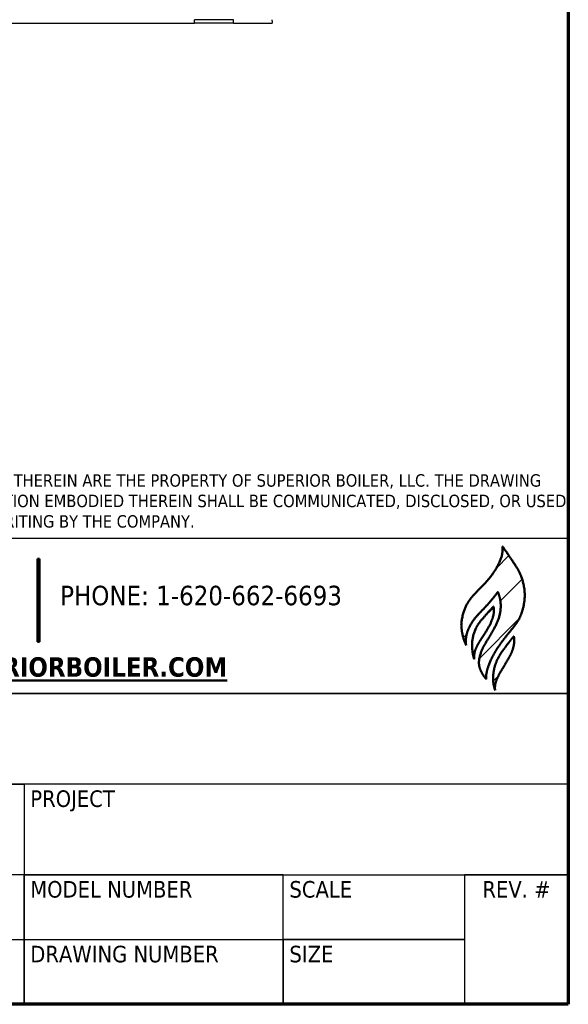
# Model space of a CAD drawing. Header units: inches. Extents: x 12 to 564, y 10 to 374.
# Tile 148 of 159: x 522 to 564, y 10 to 86. Entities that reach past the tile are written whole.
import ezdxf
from ezdxf.enums import TextEntityAlignment as Align

# ---------------------------------------------------------------- set-up
doc = ezdxf.new("R2010")
doc.units = ezdxf.units.IN
doc.header["$LTSCALE"] = 16
doc.header["$MEASUREMENT"] = 0
for name, color, linetype, lineweight in [('Border (ANSI)', 7, 'Continuous', 70), ('Hatch (ANSI)', 7, 'Continuous', 18), ('Layer 1', 7, 'Continuous', 25), ('Title (ANSI)', 7, 'Continuous', 50), ('Visible (ANSI)', 7, 'Continuous', 30)]:
    doc.layers.add(name, color=color, linetype=linetype, lineweight=lineweight)
doc.styles.add('Note Text (ANSI)', font='tahoma.ttf')
doc.styles.get("Standard").update_dxf_attribs({"font": 'arial.ttf'})
doc.styles.add('Text Style40', font='tahoma.ttf')

# ---------------------------------------------------------------- blocks, each defined once
blk = doc.blocks.new('Borders SUPERIOR BORDER')
at = {"layer": 'Border (ANSI)'}
for p, q in [((35.25, 23.375), (35.25, 0.625)), ((35.25, 0.625), (0.75, 0.625))]:
    blk.add_line(p, q, dxfattribs=at)
blk = doc.blocks.new('Title Blocks SB TITLE-KS')
at = {"layer": 'Hatch (ANSI)'}
h = blk.add_hatch(dxfattribs=at)
h.set_pattern_fill('ANSI31', color=256, style=0)
edge = h.paths.add_edge_path()
edge.add_spline(control_points=[(54.2173, 4.6076), (54.2316, 4.5851), (54.2997, 4.4896), (54.3068, 4.4696), (54.3315, 4.3759), (54.3115, 4.2785), (54.2858, 4.2368), (54.2527, 4.1972), (54.2153, 4.1504), (54.1819, 4.1029), (54.1474, 4.0405), (54.1348, 3.9894), (54.1383, 3.9666)], knot_values=[0, 0, 0, 0, 0, 0.223328, 0.312076, 0.397557, 0.4854, 0.571518, 0.648725, 0.72663, 0.806969, 1, 1, 1, 1, 1], degree=4, periodic=0)
edge.add_spline(control_points=[(54.1383, 3.9666), (54.1313, 3.9752), (54.1253, 3.9822), (54.1043, 4.0131), (54.1001, 4.0586), (54.1165, 4.1126), (54.1407, 4.15), (54.1702, 4.1987), (54.1968, 4.2486), (54.2119, 4.3094), (54.2077, 4.3519), (54.1978, 4.3793), (54.1941, 4.3879)], knot_values=[0, 0, 0, 0, 0, 0.15114, 0.231086, 0.321487, 0.41918, 0.522073, 0.624121, 0.7241, 0.817328, 1, 1, 1, 1, 1], degree=4, periodic=0)
edge.add_spline(control_points=[(54.1941, 4.3879), (54.1925, 4.3856), (54.1905, 4.3826), (54.1903, 4.3822), (54.1773, 4.3651), (54.1797, 4.3686), (54.1434, 4.3244), (54.1255, 4.3062), (54.1025, 4.282), (54.0812, 4.2597), (54.0515, 4.2148), (54.0383, 4.1752), (54.0394, 4.1463), (54.0409, 4.1305)], knot_values=[0, 0, 0, 0, 0, 0.084189, 0.123518, 0.183255, 0.262966, 0.351281, 0.453216, 0.555026, 0.656205, 0.758757, 1, 1, 1, 1, 1], degree=4, periodic=0)
edge.add_spline(control_points=[(54.0409, 4.1305), (54.035, 4.1465), (54.0253, 4.1623), (54.0178, 4.2133), (54.0167, 4.2437), (54.0337, 4.3192), (54.069, 4.365), (54.1004, 4.3974), (54.1827, 4.4787), (54.2138, 4.5533), (54.2173, 4.5707), (54.2173, 4.6076)], knot_values=[0, 0, 0, 0, 0, 0.174503, 0.256986, 0.347347, 0.441708, 0.54982, 0.659603, 0.764027, 1, 1, 1, 1, 1], degree=4, periodic=0)
h = blk.add_hatch(dxfattribs=at)
h.set_pattern_fill('ANSI31', color=256, style=0)
h.paths.add_polyline_path([(51.9829, 4.5475), (51.9829, 4.1475), (51.9729, 4.1475), (51.9729, 4.5475)])
h = blk.add_hatch(dxfattribs=at)
h.set_pattern_fill('ANSI31', color=256, style=0)
edge = h.paths.add_edge_path()
edge.add_spline(control_points=[(54.0803, 4.064), (54.0791, 4.0722), (54.0795, 4.0991), (54.0911, 4.1219), (54.1075, 4.1516), (54.124, 4.1755), (54.1422, 4.2049), (54.1668, 4.2473), (54.1765, 4.2839), (54.1762, 4.303), (54.1732, 4.3182)], knot_values=[0, 0, 0, 0, 0, 0.223391, 0.320399, 0.421522, 0.529587, 0.642294, 0.753344, 1, 1, 1, 1, 1], degree=4, periodic=0)
edge.add_spline(control_points=[(54.1732, 4.3182), (54.1617, 4.3055), (54.1523, 4.2956), (54.1358, 4.2752), (54.0993, 4.2352), (54.0831, 4.2047), (54.0652, 4.1445), (54.0708, 4.1121), (54.0733, 4.0778), (54.0803, 4.064)], knot_values=[0, 0, 0, 0, 0, 0.237455, 0.346725, 0.468881, 0.595268, 0.718537, 1, 1, 1, 1, 1], degree=4, periodic=0)
h = blk.add_hatch(dxfattribs=at)
h.set_pattern_fill('ANSI31', color=256, style=0)
edge = h.paths.add_edge_path()
edge.add_spline(control_points=[(54.1811, 3.9129), (54.1797, 3.9203), (54.1796, 3.9385), (54.1845, 3.9546), (54.195, 3.9806), (54.2157, 4.0167), (54.2329, 4.0428), (54.2534, 4.0796), (54.2674, 4.1093), (54.2775, 4.154), (54.2718, 4.1683), (54.2713, 4.174)], knot_values=[0, 0, 0, 0, 0, 0.182396, 0.269345, 0.36604, 0.473614, 0.586097, 0.697821, 0.802203, 1, 1, 1, 1, 1], degree=4, periodic=0)
edge.add_spline(control_points=[(54.2713, 4.174), (54.2658, 4.1674), (54.2526, 4.1509), (54.2419, 4.137), (54.2198, 4.1069), (54.2098, 4.0939), (54.189, 4.0586), (54.1742, 4.0158), (54.167, 3.9727), (54.1737, 3.9324), (54.1811, 3.9129)], knot_values=[0, 0, 0, 0, 0, 0.204279, 0.290863, 0.384671, 0.48539, 0.591258, 0.706982, 1, 1, 1, 1, 1], degree=4, periodic=0)
at = {"layer": 'Layer 1', "lineweight": 5}
blk.add_open_spline([(54.1136, 4.25), (54.1534, 4.2966), (54.173, 4.3181), (54.1731, 4.318)], degree=3, dxfattribs=at)
at = {"layer": 'Title (ANSI)', "lineweight": 25}
for p, q in [((47.7839, 4.6475), (54.5339, 4.6475)), ((47.7839, 4.6475), (54.5339, 4.6475)), ((54.5339, 4.6475), (54.5339, 2.3975)), ((54.5339, 4.6475), (54.5339, 3.8975)), ((54.5339, 3.8975), (47.7839, 3.8975)), ((49.2839, 3.8975), (54.5339, 3.8975)), ((54.5339, 3.8975), (54.5339, 3.46)), ((54.5339, 3.46), (49.2839, 3.46)), ((49.2839, 3.46), (51.9089, 3.46)), ((51.9089, 3.46), (51.9089, 3.0225)), ((54.5339, 3.46), (51.9089, 3.46)), ((51.9089, 3.46), (51.9089, 3.0225)), ((54.5339, 3.0225), (54.5339, 3.46)), ((51.9089, 3.0225), (49.2839, 3.0225)), ((51.9089, 3.0225), (51.0339, 3.0225)), ((51.9089, 3.0225), (54.5339, 3.0225)), ((51.9089, 2.71), (51.9089, 3.0225)), ((53.1589, 3.0225), (51.9089, 3.0225)), ((51.9089, 3.0225), (51.9089, 2.71)), ((53.1589, 2.71), (53.1589, 3.0225)), ((53.1589, 3.0225), (54.0339, 3.0225)), ((53.1589, 2.71), (53.1589, 3.0225)), ((54.5339, 3.0225), (54.0339, 3.0225)), ((54.0339, 3.0225), (54.0339, 2.3975)), ((54.0339, 3.0225), (54.0339, 2.71)), ((54.5339, 2.3975), (54.5339, 3.0225)), ((51.0339, 2.71), (51.9089, 2.71)), ((51.0339, 2.71), (51.9089, 2.71)), ((51.9089, 2.3975), (51.9089, 2.71)), ((51.9089, 2.71), (53.1589, 2.71)), ((51.9089, 2.71), (51.9089, 2.3975)), ((51.9089, 2.71), (53.1589, 2.71)), ((53.1589, 2.3975), (53.1589, 2.71)), ((53.1589, 2.71), (54.0339, 2.71)), ((53.1589, 2.71), (53.1589, 2.3975)), ((54.0339, 2.71), (53.1589, 2.71)), ((54.0339, 2.71), (54.0339, 2.3975)), ((54.5339, 2.3975), (47.7839, 2.3975)), ((51.9089, 2.3975), (51.0339, 2.3975)), ((53.1589, 2.3975), (51.9089, 2.3975)), ((54.0339, 2.3975), (53.1589, 2.3975)), ((54.0339, 2.3975), (54.5339, 2.3975))]:
    blk.add_line(p, q, dxfattribs=at)
at = {"layer": 'Title (ANSI)'}
for p, q in [((51.9729, 4.5475), (51.9829, 4.5475)), ((51.9729, 4.1475), (51.9729, 4.5475)), ((51.9829, 4.5475), (51.9829, 4.1475)), ((51.9829, 4.1475), (51.9729, 4.1475))]:
    blk.add_line(p, q, dxfattribs=at)
for points, knots in [([(54.2173, 4.6076), (54.2173, 4.5707), (54.2138, 4.5533), (54.1827, 4.4787), (54.1004, 4.3974), (54.069, 4.365), (54.0337, 4.3192), (54.0167, 4.2437), (54.0178, 4.2133), (54.0253, 4.1623), (54.035, 4.1465), (54.0409, 4.1305)], [0, 0, 0, 0, 0, 0.235973, 0.340397, 0.45018, 0.558292, 0.652653, 0.743014, 0.825497, 1, 1, 1, 1, 1]), ([(54.2173, 4.6076), (54.2316, 4.5851), (54.2997, 4.4896), (54.3068, 4.4696), (54.3315, 4.3759), (54.3115, 4.2785), (54.2858, 4.2368), (54.2527, 4.1972), (54.2153, 4.1504), (54.1819, 4.1029), (54.1474, 4.0405), (54.1348, 3.9894), (54.1383, 3.9666)], [0, 0, 0, 0, 0, 0.223328, 0.312076, 0.397557, 0.4854, 0.571518, 0.648725, 0.72663, 0.806969, 1, 1, 1, 1, 1]), ([(54.0409, 4.1305), (54.0394, 4.1463), (54.0383, 4.1752), (54.0515, 4.2148), (54.0812, 4.2597), (54.1025, 4.282), (54.1255, 4.3062), (54.1434, 4.3244), (54.1797, 4.3686), (54.1773, 4.3651), (54.1903, 4.3822), (54.1905, 4.3826), (54.1925, 4.3856), (54.1941, 4.3879)], [0, 0, 0, 0, 0, 0.241243, 0.343795, 0.444974, 0.546784, 0.648719, 0.737034, 0.816745, 0.876482, 0.915811, 1, 1, 1, 1, 1]), ([(54.1383, 3.9666), (54.1313, 3.9752), (54.1253, 3.9822), (54.1043, 4.0131), (54.1001, 4.0586), (54.1165, 4.1126), (54.1407, 4.15), (54.1702, 4.1987), (54.1968, 4.2486), (54.2119, 4.3094), (54.2077, 4.3519), (54.1978, 4.3793), (54.1941, 4.3879)], [0, 0, 0, 0, 0, 0.15114, 0.231086, 0.321487, 0.41918, 0.522073, 0.624121, 0.7241, 0.817328, 1, 1, 1, 1, 1]), ([(54.1732, 4.3182), (54.1617, 4.3055), (54.1523, 4.2956), (54.1358, 4.2752), (54.0993, 4.2352), (54.0831, 4.2047), (54.0652, 4.1445), (54.0708, 4.1121), (54.0733, 4.0778), (54.0803, 4.064)], [0, 0, 0, 0, 0, 0.237455, 0.346725, 0.468881, 0.595268, 0.718537, 1, 1, 1, 1, 1]), ([(54.0803, 4.064), (54.0791, 4.0722), (54.0795, 4.0991), (54.0911, 4.1219), (54.1075, 4.1516), (54.124, 4.1755), (54.1422, 4.2049), (54.1668, 4.2473), (54.1765, 4.2839), (54.1762, 4.303), (54.1732, 4.3182)], [0, 0, 0, 0, 0, 0.223391, 0.320399, 0.421522, 0.529587, 0.642294, 0.753344, 1, 1, 1, 1, 1]), ([(54.2713, 4.174), (54.2658, 4.1674), (54.2526, 4.1509), (54.2419, 4.137), (54.2198, 4.1069), (54.2098, 4.0939), (54.189, 4.0586), (54.1742, 4.0158), (54.167, 3.9727), (54.1737, 3.9324), (54.1811, 3.9129)], [0, 0, 0, 0, 0, 0.204279, 0.290863, 0.384671, 0.48539, 0.591258, 0.706982, 1, 1, 1, 1, 1]), ([(54.1811, 3.9129), (54.1797, 3.9203), (54.1796, 3.9385), (54.1845, 3.9546), (54.195, 3.9806), (54.2157, 4.0167), (54.2329, 4.0428), (54.2534, 4.0796), (54.2674, 4.1093), (54.2775, 4.154), (54.2718, 4.1683), (54.2713, 4.174)], [0, 0, 0, 0, 0, 0.182396, 0.269345, 0.36604, 0.473614, 0.586097, 0.697821, 0.802203, 1, 1, 1, 1, 1])]:
    blk.add_open_spline(points, degree=4, knots=knots, dxfattribs=at)
at = {"layer": 'Title (ANSI)', "style": 'Text Style40'}
for s, p in [('PROJECT', (51.9389, 3.43)), ('MODEL NUMBER', (51.9389, 2.9925)), ('SCALE', (53.1889, 2.9925)), ('DRAWING NUMBER', (51.9389, 2.68)), ('SIZE', (53.1889, 2.68))]:
    blk.add_text(s, height=0.08, dxfattribs=at).set_placement(p, align=Align.TOP_LEFT)
blk.add_text('REV. #', height=0.08, dxfattribs=at).set_placement((54.2839, 2.9925), align=Align.TOP_CENTER)
at = {"layer": 'Title (ANSI)', "insert": (47.8139, 4.6886), "char_height": 0.06, "width": 6.700989, "attachment_point": 7, "line_spacing_factor": 0.987884, "style": 'Note Text (ANSI)'}
blk.add_mtext('\\fTahoma|b0|i0;{\\H0.0600;NOTICE: THIS DRAWING AND ALL FEATURES SEPARATELY OR COLLECTIVELY DISCLOSED THEREBY OR EMBODIED THEREIN ARE THE PROPERTY OF SUPERIOR BOILER, LLC. THE DRAWING SHALL NOT BE REPRODUCED OR COPIED, AND MUST BE RETURNED IMMEDIATELY UPON REQUEST. NO INFORMATION EMBODIED THEREIN SHALL BE COMMUNICATED, DISCLOSED, OR USED IN ANY MANNER, IN WHOLE OR IN PART EXCEPT AS AND TO EXTEND PREVIOUSLY EXPRESSLY AUTHORIZED IN WRITING BY THE COMPANY.}', dxfattribs=at)
at = {"layer": 'Title (ANSI)', "char_height": 0.094, "style": 'Note Text (ANSI)'}
for s, insert, width, attachment_point in [('\\fTahoma|b0|i0;{\\H0.0940;PHONE: 1-620-662-6693}', (52.0829, 4.4175), 1.559387, 1), ('\\fTahoma|b1|i0;{\\H0.0940;\\LWWW.SUPERIORBOILER.COM}', (51.9779, 4.0725), 1.970267, 2)]:
    blk.add_mtext(s, dxfattribs=dict(at, insert=insert, width=width, attachment_point=attachment_point))
at = {"layer": 'Title (ANSI)', "lineweight": 30, "flags": 63}
for tag, p in [('REV._1_#', (41.2839, 4.3662)), ('REV_#1_DATE', (46.0339, 4.3662)), ('REV_#1_DRAWN', (46.5339, 4.3662)), ('REV_#1_APPR', (47.0339, 4.3662)), ('REV_#1_P.M.', (47.5339, 4.3662)), ('REV._2__#', (41.2839, 4.1787)), ('REV_#2_DATE', (46.0339, 4.1787)), ('REV_#2_DRAWN', (46.5339, 4.1787)), ('REV_#2_APPR', (47.0339, 4.1787)), ('REV_#2_P.M.', (47.5339, 4.1787)), ('REV._3_#', (41.2839, 3.9912)), ('REV_#3_DATE', (46.0339, 3.9912)), ('REV_#3_DRAWN', (46.5339, 3.9912)), ('REV_#3_APPR', (47.0339, 3.9912)), ('REV_#3_P.M.', (47.5339, 3.9912)), ('REV._4_#', (41.2839, 3.8037)), ('REV_#4_DATE', (46.0339, 3.8037)), ('REV_#4_DRAWN', (46.5339, 3.8037)), ('REV_#4_APPR', (47.0339, 3.8037)), ('REV_#4_P.M.', (47.5339, 3.8037)), ('REV._5_#', (41.2839, 3.6162)), ('REV_#5_DATE', (46.0339, 3.6162)), ('REV_#5_DRAWN', (46.5339, 3.6162)), ('REV_#5_APPR', (47.0339, 3.6162)), ('REV_#5_P.M.', (47.5339, 3.6162)), ('REV._6_#', (41.2839, 3.4287)), ('REV_#6_DATE', (46.0339, 3.4287)), ('REV_#6_DRAWN', (46.5339, 3.4287)), ('REV_#6_APPR', (47.0339, 3.4287)), ('REV_#6_P.M.', (47.5339, 3.4287))]:
    blk.add_attdef(tag, text='', height=0.08, dxfattribs=at).set_placement(p, align=Align.MIDDLE_CENTER)
for tag, p in [('REVISION_#1_DESCRIPTION', (41.5639, 4.3662)), ('REVISION_#2_DESCRIPTION', (41.5639, 4.1787)), ('REVISION_#3_DESCRIPTION', (41.5639, 3.9912)), ('REVISION_#4_DESCRIPTION', (41.5639, 3.8037)), ('REVISION_#5_DESCRIPTION', (41.5639, 3.6162)), ('REVISION_#6_DESCRIPTION', (41.5639, 3.4287))]:
    blk.add_attdef(tag, text='', height=0.08, dxfattribs=at).set_placement(p, align=Align.MIDDLE_LEFT)
for tag, height, p in [('DRAWING_NAME', 0.125, (51.9089, 3.68)), ('DRAWING_REV_#', 0.188, (54.2839, 2.7925))]:
    blk.add_attdef(tag, text='', height=height, dxfattribs=at).set_placement(p, align=Align.TOP_CENTER)
for tag, height, p in [('SCALE', 0.1, (53.1889, 2.8675)), ('CONTRACTOR', 0.125, (49.3139, 3.2425)), ('PROJECT', 0.125, (51.9389, 3.2425)), ('DRAWN_BY_DATE', 0.1, (49.3139, 2.555)), ('DRAWN_BY_INITIAL', 0.1, (49.3139, 2.8675)), ('MODEL_NUMBER', 0.1, (51.9389, 2.8675)), ('APPROVED_BY_INITIAL', 0.1, (50.1889, 2.8675)), ('PROJECT_MANAGER_INITIAL', 0.1, (51.0639, 2.8675)), ('DRAWING_NUMBER', 0.1, (51.9389, 2.555)), ('APPROVED_BY_DATE', 0.1, (50.1889, 2.555)), ('PROJECT_MANAGER_DATE', 0.1, (51.0639, 2.555)), ('SIZE', 0.1, (53.1889, 2.555))]:
    blk.add_attdef(tag, text='', height=height, dxfattribs=at).set_placement(p, align=Align.TOP_LEFT)

msp = doc.modelspace()

# ---------------------------------------------------------------- linework, layer by layer
at = {"layer": 'Visible (ANSI)'}
for p, q in [((538.152, 86.017), (535.152, 86.017)), ((535.152, 85.767), (535.152, 86.017)), ((538.152, 85.767), (538.152, 86.017)), ((541.152, 85.943), (541.152, 86.031)), ((541.152, 85.943), (541.152, 85.767)), ((471.4, 85.767), (535.152, 85.767)), ((538.152, 85.767), (535.152, 85.767)), ((538.152, 85.767), (541.152, 85.767))]:
    msp.add_line(p, q, dxfattribs=at)

# ---------------------------------------------------------------- block references
at = {"xscale": 16, "yscale": 16, "zscale": 16}
for name, p in [('Borders SUPERIOR BORDER', (0, 0)), ('Title Blocks SB TITLE-KS', (-308.543, -28.36))]:
    msp.add_blockref(name, p, dxfattribs=at)

doc.saveas('drawing.dxf')
